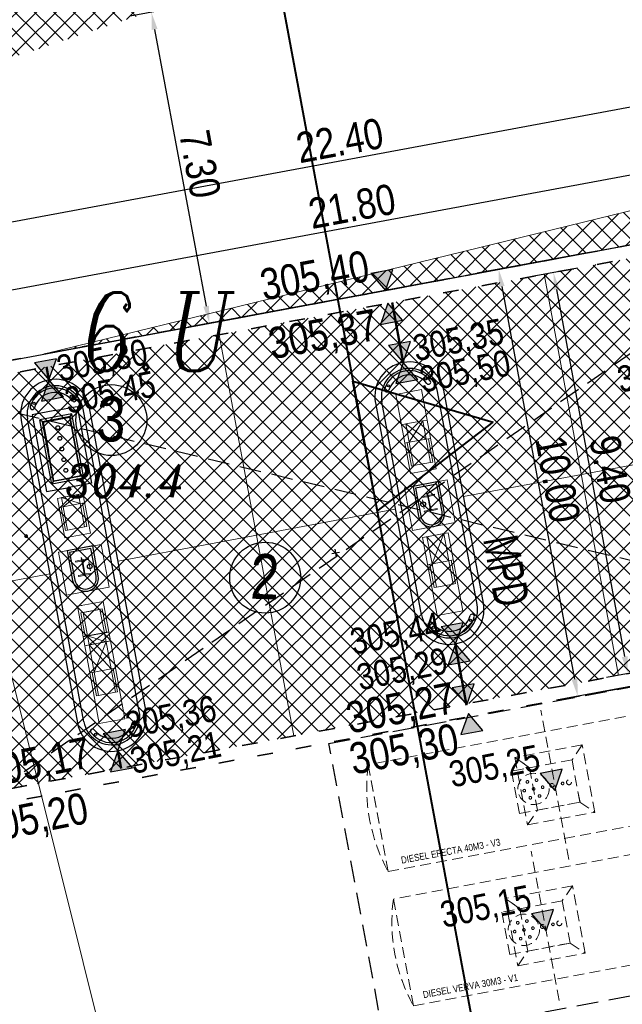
# Model space of a CAD drawing. Extents: x 779 to 3668, y -1329 to 9570.
# Tile 71 of 106: x 2197 to 2211, y -322 to -299. Entities that reach past the tile are written whole.
import ezdxf

# ---------------------------------------------------------------- set-up
doc = ezdxf.new("R2010")
doc.units = 0
for name, pattern in [('ACAD_ISO03W100', [30, 12, -18]), ('CIĄGłA', [0]), ('DASH', [0.75, 0.5, -0.25]), ('DASHDOT', [1, 0.5, -0.25, 0, -0.25]), ('DASHED', [0.75, 0.5, -0.25]), ('HIDDEN', [0.375, 0.25, -0.125]), ('KRESKOWA', [0.75, 0.5, -0.25])]:
    doc.linetypes.add(name, pattern=pattern)
doc.layers.add('-AGP1_zbiorniki', color=7, linetype='DASHED', lineweight=5, true_color=0x000000)
for name, color, linetype, lineweight in [('219-działka ewidencyjna', 7, 'Continuous', 0), ('_a_obiekty', 250, 'Continuous', 30), ('AGP1_OPISY', 7, 'Continuous', 13), ('AX1', 4, 'DASHDOT', 15), ('BK_Beton', 2, 'Continuous', 15), ('kanał technologiczny (linia)', 7, 'Continuous', 0), ('MPZP', 7, 'Continuous', 0), ('opisy', 1, 'Continuous', 20), ('RTPW01', 253, 'Continuous', 0), ('zz-krawObn', 1, 'ACAD_ISO03W100', 35), ('zz-legenda', 7, 'Continuous', 13), ('zz-szczeliny', 84, 'Continuous', 18), ('zz-wymiry', 7, 'Continuous', 18), ('zz-wypełenienie-wjazdy', 202, 'Continuous', 5), ('zz-wypełnienie-chodniki', 142, 'Continuous', 5), ('zz-wypełnienie-drogi', 52, 'Continuous', 5)]:
    doc.layers.add(name, color=color, linetype=linetype, lineweight=lineweight)
for name, color, linetype in [('Kraw', 4, 'Continuous'), ('TB_CIENKA', 5, 'Continuous'), ('TECHNOLOGIA PALIW', 7, 'Continuous'), ('zz-odwodnienie', 5, 'Continuous')]:
    doc.layers.add(name, color=color, linetype=linetype)
doc.styles.add('ARIAL', font='ARIALN.TTF')
doc.styles.get("Standard").update_dxf_attribs({"font": 'arial.ttf'})
doc.styles.add('Style-ITALIC_1250', font='ITALIC_1250.shx')
doc.dimstyles.new('z1do1', dxfattribs={"dimtxt": 0.7, "dimasz": 0.4, "dimexe": 0.5, "dimexo": 0.5, "dimgap": 0.1, "dimtad": 1, "dimrnd": 0.05, "dimzin": 0, "dimdsep": 46, "dimtxsty": 'ARIAL', "dimcen": 0.09, "dimazin": 0, "dimtfac": 1, "dimtofl": 0, "dimtmove": 0, "dimatfit": 3, "dimfxl": 1, "dimtolj": 1, "dimtzin": 0, "dimarcsym": 0})

# ---------------------------------------------------------------- blocks, each defined once
blk = doc.blocks.new('RTPW01')
at = {"layer": 'RTPW01', "linetype": 'Continuous', "lineweight": 13, "true_color": 0x939598}
h = blk.add_hatch(color=252, dxfattribs=at)
edge = h.paths.add_edge_path()
edge.add_arc((0, 0), 0.045, 0, 360)
blk = doc.blocks.new('PZT MDCP podkład')
at = {"layer": '219-działka ewidencyjna', "color": 8, "linetype": 'Continuous', "lineweight": 13, "flags": 128}
blk.add_lwpolyline([(2127.666, 66.856), (2134.696, 38.696)], dxfattribs=at)
at = {"layer": 'MPZP', "color": 8, "linetype": 'Continuous', "lineweight": 40, "flags": 128}
for points in [[(2125.102, 133.755), (2146.578, 18.455), (2153.737, -8.653)], [(2138.846, 59.966), (2138.567, 61.466), (2141.795, 60.515)], [(2138.846, 59.966), (2139.125, 58.466), (2141.795, 60.515)]]:
    blk.add_lwpolyline(points, dxfattribs=at)
at = {"layer": 'RTPW01', "color": 8, "linetype": 'Continuous', "lineweight": 13}
blk.add_blockref('RTPW01', (2131.045, 57.894), dxfattribs=at)
at = {"layer": 'MPZP', "color": 8, "linetype": 'Continuous', "lineweight": 13, "style": 'Style-ITALIC_1250', "width": 0.8}
blk.add_text('6.U', height=1.8, dxfattribs=at).set_placement((2132.318, 61.703))
at = {"layer": 'RTPW01', "color": 8, "linetype": 'Continuous', "lineweight": 13, "style": 'Style-ITALIC_1250', "width": 0.9}
blk.add_text('304.4', height=0.75, dxfattribs=at).set_placement((2131.945, 58.794))
blk = doc.blocks.new('ZBIORNIKI PALIW ODBICIE LUSTRZANE')
at = {"layer": '-AGP1_zbiorniki', "lineweight": 13, "ltscale": 0.5}
for p, q in [((2217.732, -316.15, 0), (2205.544, -318.434, 0)), ((2218.312, -319.246, 0), (2206.124, -321.53, 0)), ((2206.584, -323.987, 0), (2218.772, -321.703, 0))]:
    blk.add_line(p, q, dxfattribs=at)
at = {"layer": '-AGP1_zbiorniki', "lineweight": 5, "ltscale": 0.5}
for p, q in [((2218.192, -318.607, 0), (2217.732, -316.15, 0)), ((2216.801, -316.793), (2215.248, -317.084)), ((2216.801, -316.793), (2216.566, -317.136)), ((2217.092, -318.346), (2216.801, -316.793)), ((2217.092, -318.346), (2216.801, -316.793)), ((2216.566, -317.136), (2215.176, -317.396)), ((2215.591, -317.318), (2215.248, -317.084)), ((2215.248, -317.084), (2215.539, -318.637)), ((2215.248, -317.084), (2215.591, -317.318)), ((2216.566, -317.136), (2215.591, -317.318)), ((2216.749, -318.115), (2216.566, -317.136)), ((2216.749, -318.111), (2216.566, -317.136)), ((2215.176, -317.396), (2215.36, -318.375)), ((2215.591, -317.318), (2215.774, -318.293)), ((2210.471, -317.979), (2208.918, -318.27)), ((2210.471, -317.979), (2210.236, -318.322)), ((2210.762, -319.532), (2210.471, -317.979)), ((2210.762, -319.532), (2210.471, -317.979)), ((2215.36, -318.375), (2216.749, -318.115)), ((2215.774, -318.293), (2216.749, -318.111)), ((2215.774, -318.293), (2216.749, -318.111)), ((2216.749, -318.111), (2217.092, -318.346)), ((2210.236, -318.322), (2208.846, -318.582)), ((2209.261, -318.504), (2208.918, -318.27)), ((2208.918, -318.27), (2209.209, -319.823)), ((2208.918, -318.27), (2209.261, -318.504)), ((2210.236, -318.322), (2209.261, -318.504)), ((2210.42, -319.301), (2210.236, -318.322)), ((2210.419, -319.297), (2210.236, -318.322)), ((2215.539, -318.637), (2215.774, -318.293)), ((2215.539, -318.637), (2217.092, -318.346)), ((2206.004, -320.891, 0), (2205.544, -318.434, 0)), ((2205.544, -318.434, 0), (2206.004, -320.891, 0)), ((2206.004, -320.891, 0), (2218.192, -318.607, 0)), ((2208.846, -318.582), (2209.03, -319.561)), ((2209.261, -318.504), (2209.444, -319.48)), ((2209.03, -319.561), (2210.42, -319.301)), ((2209.444, -319.48), (2210.419, -319.297)), ((2209.444, -319.48), (2210.419, -319.297)), ((2210.419, -319.297), (2210.762, -319.532)), ((2218.772, -321.703, 0), (2218.312, -319.246, 0)), ((2209.209, -319.823), (2209.444, -319.48)), ((2209.209, -319.823), (2210.762, -319.532)), ((2216.539, -320.046, 0), (2214.986, -320.337, 0)), ((2216.539, -320.046, 0), (2216.304, -320.39, 0)), ((2216.83, -321.599, 0), (2216.539, -320.046, 0)), ((2216.83, -321.599, 0), (2216.539, -320.046, 0)), ((2216.304, -320.39, 0), (2214.914, -320.65, 0)), ((2215.329, -320.572, 0), (2214.986, -320.337, 0)), ((2214.986, -320.337, 0), (2215.277, -321.89, 0)), ((2214.986, -320.337, 0), (2215.329, -320.572, 0)), ((2216.304, -320.39, 0), (2215.329, -320.572, 0)), ((2216.487, -321.365, 0), (2216.304, -320.39, 0)), ((2216.487, -321.369, 0), (2216.304, -320.39, 0)), ((2214.914, -320.65, 0), (2215.098, -321.629, 0)), ((2215.329, -320.572, 0), (2215.512, -321.547, 0)), ((2210.248, -321.225, 0), (2208.695, -321.516, 0)), ((2210.248, -321.225, 0), (2210.013, -321.568, 0)), ((2210.539, -322.778, 0), (2210.248, -321.225, 0)), ((2210.539, -322.778, 0), (2210.248, -321.225, 0)), ((2215.512, -321.547, 0), (2216.487, -321.365, 0)), ((2215.512, -321.547, 0), (2216.487, -321.365, 0)), ((2216.487, -321.365, 0), (2216.83, -321.599, 0)), ((2206.584, -323.987, 0), (2206.124, -321.53, 0)), ((2206.124, -321.53, 0), (2206.584, -323.987, 0)), ((2210.013, -321.568, 0), (2208.624, -321.829, 0)), ((2209.038, -321.751, 0), (2208.695, -321.516, 0)), ((2208.695, -321.516, 0), (2208.986, -323.069, 0)), ((2208.695, -321.516, 0), (2209.038, -321.751, 0)), ((2210.013, -321.568, 0), (2209.038, -321.751, 0)), ((2210.196, -322.543, 0), (2210.013, -321.568, 0)), ((2210.197, -322.547, 0), (2210.013, -321.568, 0)), ((2215.098, -321.629, 0), (2216.487, -321.369, 0)), ((2215.277, -321.89, 0), (2215.512, -321.547, 0)), ((2209.038, -321.751, 0), (2209.221, -322.726, 0)), ((2215.277, -321.89, 0), (2216.83, -321.599, 0)), ((2208.624, -321.829, 0), (2208.807, -322.808, 0)), ((2208.807, -322.808, 0), (2210.197, -322.547, 0)), ((2209.221, -322.726, 0), (2210.196, -322.543, 0)), ((2209.221, -322.726, 0), (2210.196, -322.543, 0)), ((2210.196, -322.543, 0), (2210.539, -322.778, 0)), ((2208.986, -323.069, 0), (2209.221, -322.726, 0)), ((2208.986, -323.069, 0), (2210.539, -322.778, 0))]:
    blk.add_line(p, q, dxfattribs=at)
for centre, radius in [((2215.678, -317.807, 0), 0.36), ((2215.538, -317.643, 0), 0.0305), ((2215.75, -317.604, 0), 0.0305), ((2216.104, -317.727, 0), 0.045), ((2216.35, -317.681, 0), 0.03), ((2216.496, -317.653, 0), 0.057), ((2215.467, -317.846, 0), 0.03), ((2215.682, -317.806), 0.0305), ((2215.818, -317.97, 0), 0.0305), ((2215.89, -317.767, 0), 0.03), ((2215.607, -318.009, 0), 0.0305), ((2209.349, -318.993, 0), 0.36), ((2209.209, -318.83, 0), 0.0305), ((2209.42, -318.79, 0), 0.0305), ((2209.774, -318.913, 0), 0.045), ((2210.02, -318.867, 0), 0.03), ((2210.166, -318.839, 0), 0.057), ((2209.137, -319.032, 0), 0.03), ((2209.352, -318.992), 0.0305), ((2209.56, -318.953, 0), 0.03), ((2209.277, -319.196, 0), 0.0305), ((2209.488, -319.156, 0), 0.0305), ((2215.416, -321.061, 0), 0.36), ((2215.276, -320.897, 0), 0.0305), ((2215.488, -320.858, 0), 0.0305), ((2216.088, -320.935, 0), 0.03), ((2216.234, -320.907, 0), 0.057), ((2215.205, -321.1, 0), 0.03), ((2215.416, -321.061, 0), 0.0305), ((2215.628, -321.021, 0), 0.03), ((2215.842, -320.981, 0), 0.045), ((2215.345, -321.263, 0), 0.0305), ((2215.556, -321.224, 0), 0.0305), ((2209.126, -322.239, 0), 0.36), ((2209.197, -322.036, 0), 0.0305), ((2209.944, -322.086, 0), 0.057), ((2208.915, -322.279, 0), 0.03), ((2208.986, -322.076, 0), 0.0305), ((2209.13, -322.239, 0), 0.0305), ((2209.337, -322.2, 0), 0.03), ((2209.552, -322.16, 0), 0.045), ((2209.797, -322.113, 0), 0.03), ((2209.054, -322.442, 0), 0.0305), ((2209.266, -322.403, 0), 0.0305)]:
    blk.add_circle(centre, radius, dxfattribs=at)
at = {"layer": '-AGP1_zbiorniki', "lineweight": 13, "ltscale": 0.5}
for centre, start, end in [((2214.221, -318.08, 0), 352.4336, 28.7936), ((2209.515, -318.961, 0), 172.4339, 208.7932), ((2214.801, -321.176, 0), 352.4336, 28.7936), ((2210.095, -322.058, 0), 172.4339, 208.7932)]:
    blk.add_arc(centre, 4.006, start, end, dxfattribs=at)
at = {"layer": '-AGP1_zbiorniki', "lineweight": 5, "ltscale": 0.5}
for centre in [(2210.033, -318.864, 0), (2208.674, -322.335, 0)]:
    blk.add_arc(centre, 4.006, 352.4337, 28.7935, dxfattribs=at)
at = {"linetype": 'HIDDEN', "lineweight": 5}
for p, q in [((2216.492, -319.435), (2215.847, -315.994)), ((2210.162, -320.621), (2209.518, -317.181)), ((2216.23, -322.689, 0), (2215.585, -319.248, 0)), ((2209.94, -323.867, 0), (2209.295, -320.427, 0))]:
    blk.add_line(p, q, dxfattribs=at)
at = {"linetype": 'KRESKOWA', "elevation": 0}
blk.add_lwpolyline([(2204.638, -317.943), (2218.398, -315.364), (2219.684, -322.245), (2205.923, -324.823)], close=True, dxfattribs=at)
at = {"layer": '-AGP1_zbiorniki', "lineweight": 5, "ltscale": 0.5, "style": 'ARIAL'}
for s, p in [('98 VERVA 20M3 - V4', (2215.828, -318.9, 0.14)), ('DIESEL EFECTA 40M3 - V3', (2206.316, -320.715, 0)), ('95 EFECTA 30M3 - V2', (2216.351, -322.04, 0.14)), ('DIESEL VERVA 30M3 - V1', (2206.82, -323.813, 0))]:
    blk.add_text(s, height=0.16, rotation=10.4956, dxfattribs=at).set_placement(p)
blk = doc.blocks.new('d_rzędna')
at = {"layer": 'zz-odwodnienie'}
blk.add_hatch(color=0, dxfattribs=at).paths.add_polyline_path([(0, 0), (0.258, 0.447), (-0.258, 0.447)])
at = {"layer": 'zz-odwodnienie', "color": 0}
for p, q in [((-0.258, 0.447), (0, 0)), ((0.258, 0.447), (-0.258, 0.447)), ((-0.258, 0.447), (0, 0)), ((0.258, 0.447), (-0.258, 0.447)), ((0, 0), (0.258, 0.447)), ((0, 0), (0.258, 0.447))]:
    blk.add_line(p, q, dxfattribs=at)
blk = doc.blocks.new('*D1445')
at = {"layer": 'Defpoints', "color": 0, "transparency": 16777216}
for p in [(2205.905, -298.068), (2207.239, -305.231), (2201.224, -306.352)]:
    blk.add_point(p, dxfattribs=at)
at = {"layer": 'zz-legenda', "color": 0, "lineweight": -2, "transparency": 16777216}
for p, q in [((2205.414, -298.16), (2199.398, -299.28)), ((2199.963, -299.582), (2201.151, -305.958)), ((2206.748, -305.323), (2200.732, -306.443))]:
    blk.add_line(p, q, dxfattribs=at)
at = {"layer": 'zz-legenda', "color": 0, "transparency": 16777216}
for points in [[(2200.029, -299.57), (2199.897, -299.594), (2199.89, -299.189)], [(2201.216, -305.946), (2201.085, -305.971), (2201.224, -306.352)]]:
    blk.add_solid(points, dxfattribs=at)
at = {"layer": 'zz-legenda', "color": 0, "transparency": 16777216, "insert": (2201.007, -302.686), "char_height": 0.7, "attachment_point": 5, "rotation": 280.5514, "style": 'ARIAL'}
blk.add_mtext('\\A1;7.30', dxfattribs=at)
blk = doc.blocks.new('*D1461')
at = {"layer": 'Defpoints', "color": 0, "transparency": 16777216}
for p in [(2215.306, -302.113), (2215.652, -303.969), (2194.221, -307.961)]:
    blk.add_point(p, dxfattribs=at)
at = {"layer": 'zz-legenda', "color": 0, "lineweight": -2, "transparency": 16777216}
for p, q in [((2215.561, -303.478), (2215.215, -301.622)), ((2194.268, -306.032), (2214.913, -302.186)), ((2194.129, -307.47), (2193.783, -305.614))]:
    blk.add_line(p, q, dxfattribs=at)
at = {"layer": 'zz-legenda', "color": 0, "transparency": 16777216}
for points in [[(2214.901, -302.121), (2214.925, -302.252), (2215.306, -302.113)], [(2194.256, -305.966), (2194.28, -306.097), (2193.875, -306.105)]]:
    blk.add_solid(points, dxfattribs=at)
at = {"layer": 'zz-legenda', "color": 0, "transparency": 16777216, "insert": (2204.507, -303.659), "char_height": 0.7, "attachment_point": 5, "rotation": 10.5511, "style": 'ARIAL'}
blk.add_mtext('\\A1;21.80', dxfattribs=at)
blk = doc.blocks.new('*D1462')
at = {"layer": 'Defpoints', "color": 0, "transparency": 16777216}
for p in [(2215.319, -300.544), (2215.892, -303.619), (2193.871, -307.721)]:
    blk.add_point(p, dxfattribs=at)
at = {"layer": 'zz-legenda', "color": 0, "lineweight": -2, "transparency": 16777216}
for p, q in [((2215.801, -303.128), (2215.228, -300.053)), ((2193.691, -304.573), (2214.926, -300.617)), ((2193.779, -307.23), (2193.206, -304.154))]:
    blk.add_line(p, q, dxfattribs=at)
at = {"layer": 'zz-legenda', "color": 0, "transparency": 16777216}
for points in [[(2214.914, -300.552), (2214.938, -300.683), (2215.319, -300.544)], [(2193.679, -304.507), (2193.703, -304.638), (2193.298, -304.646)]]:
    blk.add_solid(points, dxfattribs=at)
at = {"layer": 'zz-legenda', "color": 0, "transparency": 16777216, "insert": (2204.225, -302.145), "char_height": 0.7, "attachment_point": 5, "rotation": 10.5512, "style": 'ARIAL'}
blk.add_mtext('\\A1;22.40', dxfattribs=at)
blk = doc.blocks.new('*D1476')
at = {"layer": 'Defpoints', "color": 0, "transparency": 16777216}
for p in [(2210.416, -304.639), (2212.437, -314.435), (2209.703, -314.941)]:
    blk.add_point(p, dxfattribs=at)
at = {"layer": 'zz-wymiry', "color": 0, "lineweight": -2, "transparency": 16777216}
for p, q in [((2209.925, -304.73), (2207.39, -305.2)), ((2207.954, -305.502), (2209.63, -314.548)), ((2211.945, -314.526), (2209.211, -315.032))]:
    blk.add_line(p, q, dxfattribs=at)
at = {"layer": 'zz-wymiry', "color": 0, "transparency": 16777216}
for points in [[(2208.02, -305.49), (2207.889, -305.514), (2207.882, -305.109)], [(2209.695, -314.536), (2209.564, -314.56), (2209.703, -314.941)]]:
    blk.add_solid(points, dxfattribs=at)
at = {"layer": 'zz-wymiry', "color": 0, "transparency": 16777216, "insert": (2209.242, -309.942), "char_height": 0.7, "attachment_point": 5, "rotation": 280.4927, "style": 'ARIAL'}
blk.add_mtext('\\A1;10.00', dxfattribs=at)
blk = doc.blocks.new('*D1477')
at = {"layer": 'Defpoints', "color": 0, "transparency": 16777216}
for p in [(2210.189, -304.987), (2211.901, -314.23), (2210.856, -314.423)]:
    blk.add_point(p, dxfattribs=at)
at = {"layer": 'zz-wymiry', "color": 0, "lineweight": -2, "transparency": 16777216}
for p, q in [((2209.697, -305.078), (2208.652, -305.271)), ((2209.217, -305.574), (2210.783, -314.03)), ((2211.409, -314.321), (2210.364, -314.514))]:
    blk.add_line(p, q, dxfattribs=at)
at = {"layer": 'zz-wymiry', "color": 0, "transparency": 16777216}
for points in [[(2209.283, -305.562), (2209.151, -305.586), (2209.144, -305.18)], [(2210.849, -314.018), (2210.718, -314.042), (2210.856, -314.423)]]:
    blk.add_solid(points, dxfattribs=at)
at = {"layer": 'zz-wymiry', "color": 0, "transparency": 16777216, "insert": (2210.45, -309.718), "char_height": 0.7, "attachment_point": 5, "rotation": 280.4927, "style": 'ARIAL'}
blk.add_mtext('\\A1;9.40', dxfattribs=at)
blk = doc.blocks.new('ADBLUE')
at = {"layer": 'BK_Beton', "color": 18, "lineweight": 5, "true_color": 0x000000}
for points in [[(34536, 9758), (33610, 9758), (33610, 9158), (34536, 9158), (34536, 9758)], [(33824, 9652), (33824, 9755)], [(33610, 9257), (33824, 9257), (33824, 9652), (33610, 9652), (33610, 9257)], [(33610, 9652), (33824, 9257)], [(33824, 9652), (33610, 9257)], [(34370, 9704), (33824, 9704)], [(33824, 9652), (34370, 9652), (34370, 9257), (33824, 9257)], [(34370, 9652), (34370, 9704)], [(33824, 9257), (33824, 9155)], [(34370, 9206), (33824, 9206)], [(34370, 9257), (34370, 9206)]]:
    blk.add_lwpolyline(points, dxfattribs=at)
blk = doc.blocks.new('4PROD MPD 8')
at = {"layer": 'BK_Beton', "color": 18, "lineweight": 5, "true_color": 0x000000}
for points in [[(59501, 11319), (57676, 11319), (57676, 11919), (59501, 11919), (59501, 11319)], [(57676, 11816), (57676, 11919)], [(57676, 11816), (58311, 11816), (58311, 11421), (57676, 11421), (57676, 11816)], [(57676, 11421), (58311, 11816)], [(58311, 11421), (57676, 11816)], [(58311, 11816), (58311, 11919)], [(58857, 11867), (58311, 11867)], [(58311, 11421), (58857, 11421), (58857, 11816), (58311, 11816)], [(58857, 11816), (58857, 11867)], [(57676, 11421), (57676, 11319)], [(58311, 11421), (58311, 11319)], [(58857, 11370), (58311, 11370)], [(58857, 11421), (58857, 11370)]]:
    blk.add_lwpolyline(points, dxfattribs=at)
blk = doc.blocks.new('AD BLUE')
blk.add_line((15604, 15807), (15604, 15207))
at = {"layer": 'BK_Beton', "color": 18, "lineweight": 5, "true_color": 0x000000}
for points in [[(16317, 15807), (15391, 15807), (15391, 15207), (16317, 15207), (16317, 15807)], [(15391, 15309), (15604, 15309), (15604, 15704), (15391, 15704), (15391, 15309)], [(15391, 15704), (15604, 15309)], [(15604, 15704), (15391, 15309)], [(16151, 15258), (16151, 15755), (15604, 15755)], [(15604, 15704), (16151, 15704), (16151, 15309), (15604, 15309)], [(16317, 15704), (16317, 15755)], [(16151, 15258), (15604, 15258)]]:
    blk.add_lwpolyline(points, dxfattribs=at)
blk = doc.blocks.new('ADBLUE+ON TIR HELLIX II')
at = {"layer": 'BK_Beton', "color": 18, "lineweight": 5, "true_color": 0x000000}
for points in [[(151729, -3290), (149875, -3290), (149875, -2690), (151729, -2690), (151729, -3290)], [(150587, -2793), (150587, -2690)], [(151017, -2793), (151017, -2690)], [(150587, -2793), (151017, -2793), (151017, -3188), (150587, -3188), (150587, -2793)], [(150587, -3188), (151017, -2793)], [(151017, -3188), (150587, -2793)], [(151563, -2741), (151017, -2741)], [(151017, -3188), (151563, -3188), (151563, -2793), (151017, -2793)], [(151563, -2793), (151563, -2741)], [(150587, -3188), (150587, -3290)], [(151017, -3188), (151017, -3290)], [(151563, -3239), (151017, -3239)], [(151563, -3188), (151563, -3239)]]:
    blk.add_lwpolyline(points, dxfattribs=at)
blk = doc.blocks.new('*D1493')
at = {"layer": 'Defpoints', "color": 0, "transparency": 16777216}
for p in [(2204.133, -311.64), (2220.114, -319.922)]:
    blk.add_point(p, dxfattribs=at)
at = {"layer": 'zz-legenda', "color": 0, "lineweight": -2, "transparency": 16777216}
for p, q in [((2204.149, -311.728), (2204.116, -311.551)), ((2204.044, -311.656), (2204.221, -311.623)), ((2222.221, -321.014), (2220.469, -320.106))]:
    blk.add_line(p, q, dxfattribs=at)
at = {"layer": 'zz-legenda', "color": 0, "transparency": 16777216}
blk.add_solid([(2220.5, -320.047), (2220.439, -320.166), (2220.114, -319.922)], dxfattribs=at)
at = {"layer": 'zz-legenda', "color": 0, "transparency": 16777216, "insert": (2221.733, -320.246), "char_height": 0.7, "attachment_point": 5, "rotation": 332.6039, "style": 'ARIAL'}
blk.add_mtext('\\A1;R18', dxfattribs=at)
blk = doc.blocks.new('*D1497')
at = {"layer": 'Defpoints', "color": 0, "transparency": 16777216}
for p in [(2221.659, -307.537), (2204.133, -311.64), (2224.671, -316.712), (2220.114, -319.922)]:
    blk.add_point(p, dxfattribs=at)
at = {"layer": 'zz-legenda', "color": 0, "lineweight": -2, "transparency": 16777216}
for p, q in [((2222.146, -307.423), (2225.218, -306.704)), ((2220.558, -320.152), (2223.36, -321.604))]:
    blk.add_line(p, q, dxfattribs=at)
blk.add_arc((2204.133, -311.64), 21.155, 333.6873, 12.0911, dxfattribs=at)
at = {"layer": 'zz-legenda', "color": 0, "transparency": 16777216}
for points in [[(2224.754, -307.223), (2224.884, -307.194), (2224.731, -306.818)], [(2223.156, -321.048), (2223.037, -320.987), (2222.916, -321.374)]]:
    blk.add_solid(points, dxfattribs=at)
at = {"layer": 'zz-legenda', "color": 0, "transparency": 16777216, "insert": (2225.579, -314.315), "char_height": 0.7, "attachment_point": 5, "rotation": 262.8892, "style": 'ARIAL'}
blk.add_mtext('\\A1;40.57°', dxfattribs=at)

msp = doc.modelspace()

# ---------------------------------------------------------------- hatches: boundary and pattern name
at = {"layer": 'zz-wypełenienie-wjazdy'}
h = msp.add_hatch(dxfattribs=at)
h.set_pattern_fill('ANSI37', color=256, scale=0.1, style=0)
h.set_pattern_definition([(45, (462.3019, -492.49612), (-0.224506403, 0.224506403), []), (135, (462.3019, -492.49612), (-0.224506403, -0.224506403), [])])
h.paths.add_polyline_path([(2215.652, -303.969), (2194.221, -307.961), (2195.942, -317.202), (2217.373, -313.21)])
at = {"layer": 'zz-wypełnienie-chodniki'}
h = msp.add_hatch(dxfattribs=at)
h.set_pattern_fill('ANSI37', color=256, scale=0.1, style=0)
edge = h.paths.add_edge_path()
edge.add_arc((2213.798, -338.871), 2.633, 240.8317, 270.2907, ccw=False)
edge.add_arc((2214.308, -338.312), 3.373, 200.4117, 237.8983, ccw=False)
edge.add_arc((2368.544, -287.686), 165.704, 197.78063, 198.21758, ccw=False)
edge.add_arc((2214.562, -337.058), 4, 112.3008, 197.8899, ccw=False)
edge.add_line((2213.044, -333.358), (2216.905, -332.05))
edge.add_arc((2211.041, -315.811), 17.265, 289.857, 321.7648)
edge.add_arc((2212.625, -317.085), 15.232, 321.8391, 367.187)
edge.add_line((2227.737, -315.179), (2223.088, -291.385))
edge.add_line((2223.088, -291.385), (2221.238, -285.323))
edge.add_line((2221.238, -285.323), (2217.65, -275.293))
edge.add_line((2217.65, -275.293), (2210.524, -257.217))
edge.add_line((2210.524, -257.217), (2206.575, -247.203))
edge.add_line((2206.575, -247.203), (2206.242, -246.357))
edge.add_arc((2201.59, -248.192), 5.001, 21.5279, 100.5413)
edge.add_line((2200.675, -243.276), (2200.542, -243.3))
edge.add_line((2200.542, -243.3), (2178.547, -247.397))
edge.add_line((2178.547, -247.397), (2187.813, -297.142))
edge.add_line((2187.813, -297.142), (2191.516, -296.452))
edge.add_arc((2191.648, -297.648), 1.203, -19.9619, 96.3072, ccw=False)
edge.add_arc((2192.309, -297.887), 0.5, 317.2271, 339.9615, ccw=False)
edge.add_arc((2197.626, -302.806), 6.744, 137.2271, 184.4632)
edge.add_line((2190.903, -303.331), (2191.261, -305.647))
edge.add_line((2191.261, -305.647), (2192.319, -311.358))
edge.add_line((2192.319, -311.358), (2193.162, -315.902))
edge.add_line((2193.162, -315.902), (2195.318, -325.837))
edge.add_arc((2210.401, -321.909), 15.586, 194.5951, 204.2785)
edge.add_arc((2203.598, -324.846), 8.178, 205.1212, 225.4637)
edge.add_line((2197.862, -330.675), (2200.293, -333.092))
edge.add_arc((2194.588, -338.265), 7.702, 27.1145, 42.1999, ccw=False)
edge.add_line((2201.443, -334.755), (2202.535, -337.305))
edge.add_arc((2196.295, -339.134), 6.503, -2.9609, 16.3405, ccw=False)
edge.add_arc((2184.659, -337.354), 18.253, 344.7004, 353.3418, ccw=False)
edge.add_line((2202.265, -342.17), (2201.975, -343.22))
edge.add_arc((2192.413, -339.706), 10.187, 310.1754, 339.8225, ccw=False)
edge.add_line((2198.985, -347.49), (2198.507, -347.682))
edge.add_arc((2192.413, -339.706), 10.037, 307.382, 339.7888)
edge.add_arc((2172.677, -334.532), 30.409, 343.4897, 347.8328)
edge.add_arc((2184.654, -337.353), 18.108, 348.5707, 353.3645)
edge.add_arc((2196.212, -339.143), 6.436, 357.3081, 376.0488)
edge.add_line((2202.397, -337.364), (2201.307, -334.819))
edge.add_arc((2198.581, -335.504), 2.812, 14.1144, 55.2095)
edge.add_line((2200.185, -333.195), (2197.757, -330.782))
edge.add_arc((2203.598, -324.846), 8.328, 205.1136, 225.4611, ccw=False)
edge.add_arc((2210.401, -321.909), 15.736, 194.5839, 204.2825, ccw=False)
edge.add_line((2195.172, -325.872), (2193.015, -315.931))
edge.add_line((2193.015, -315.931), (2192.139, -311.239))
edge.add_line((2192.139, -311.239), (2189.469, -311.736))
edge.add_line((2189.469, -311.736), (2188.434, -306.334))
edge.add_line((2188.434, -306.334), (2191.142, -305.83))
edge.add_line((2191.142, -305.83), (2190.754, -303.349))
edge.add_arc((2197.626, -302.806), 6.894, 137.4766, 184.5106, ccw=False)
edge.add_arc((2192.177, -297.809), 0.5, 317.4766, 342.905)
edge.add_arc((2191.651, -297.647), 1.05, 342.905, 381.532)
edge.add_line((2192.628, -297.262), (2185.882, -298.518))
edge.add_line((2185.882, -298.518), (2183.725, -286.938))
edge.add_line((2183.725, -286.938), (2184.856, -286.727))
edge.add_line((2184.856, -286.727), (2177.536, -247.433))
edge.add_line((2177.536, -247.433), (2178.519, -247.25))
edge.add_line((2178.519, -247.25), (2200.529, -243.15))
edge.add_line((2200.529, -243.15), (2200.649, -243.128))
edge.add_arc((2201.59, -248.191), 5.151, 21.5199, 100.5252, ccw=False)
edge.add_line((2206.381, -246.302), (2206.71, -247.137))
edge.add_line((2206.71, -247.137), (2210.67, -257.181))
edge.add_line((2210.67, -257.181), (2214.426, -266.706))
edge.add_line((2214.426, -266.706), (2215.04, -266.464))
edge.add_line((2215.04, -266.464), (2215.649, -268.008))
edge.add_line((2215.649, -268.008), (2215.035, -268.25))
edge.add_line((2215.035, -268.25), (2217.79, -275.238))
edge.add_line((2217.79, -275.238), (2221.381, -285.279))
edge.add_line((2221.381, -285.279), (2223.235, -291.356))
edge.add_line((2223.235, -291.356), (2227.886, -315.161))
edge.add_arc((2212.625, -317.085), 15.382, -38.1613, 7.187, ccw=False)
edge.add_arc((2211.041, -315.811), 17.415, 289.8521, 321.7651, ccw=False)
edge.add_line((2216.955, -332.191), (2213.092, -333.5))
edge.add_arc((2214.529, -337.043), 3.823, 112.068, 198.2671)
edge.add_line((2210.898, -338.241), (2211.287, -339.437))
edge.add_arc((2213.748, -338.622), 2.593, 198.3194, 219.5312)
edge.add_arc((2213.798, -338.871), 2.483, 214.3489, 282.1486)
edge.add_line((2214.321, -341.298), (2213.812, -341.504))
at = {"layer": 'zz-wypełnienie-drogi'}
h = msp.add_hatch(dxfattribs=at)
h.set_pattern_fill('ANSI37', color=256, scale=0.1, style=0)
h.set_pattern_definition([(45, (462.90808, -495.64828), (-0.224506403, 0.224506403), []), (135, (462.90808, -495.64828), (-0.224506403, -0.224506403), [])])
edge = h.paths.add_edge_path()
edge.add_line((2217.65, -275.293), (2212.637, -262.578))
edge.add_line((2212.637, -262.578), (2207.924, -264.257))
edge.add_arc((2206.808, -264.697), 1.2, 280.5381, 381.5178, ccw=False)
edge.add_line((2207.028, -265.877), (2202.553, -266.709))
edge.add_arc((2202.333, -265.529), 1.2, 190.5381, 280.5381, ccw=False)
edge.add_line((2201.154, -265.749), (2201.099, -265.454))
edge.add_line((2201.099, -265.454), (2198.149, -266.003))
edge.add_line((2198.149, -266.003), (2198.204, -266.298))
edge.add_arc((2197.024, -266.517), 1.2, 280.5381, 370.5381, ccw=False)
edge.add_line((2197.244, -267.697), (2196.788, -267.782))
edge.add_arc((2196.568, -266.602), 1.2, 190.5514, 280.5381, ccw=False)
edge.add_line((2195.389, -266.822), (2187.647, -268.948))
edge.add_line((2187.647, -268.948), (2193.04, -297.868))
edge.add_line((2193.04, -297.868), (2191.306, -300.053))
edge.add_line((2191.306, -300.053), (2190.915, -302.146))
edge.add_line((2190.915, -302.146), (2201.994, -298.467))
edge.add_line((2201.994, -298.467), (2198.629, -281.041))
edge.add_line((2198.629, -281.041), (2198.084, -278.119))
edge.add_line((2198.084, -278.119), (2198.411, -276.736))
edge.add_line((2198.411, -276.736), (2199.235, -275.802))
edge.add_line((2199.235, -275.802), (2199.897, -275.679))
edge.add_line((2199.897, -275.679), (2210.415, -273.774))
edge.add_line((2210.415, -273.774), (2211.243, -274.026))
edge.add_line((2211.243, -274.026), (2211.798, -274.416))
edge.add_line((2211.798, -274.416), (2212.332, -275.25))
edge.add_line((2212.332, -275.25), (2215.881, -294.182))
edge.add_line((2215.881, -294.182), (2215.957, -294.592))
edge.add_line((2215.957, -294.592), (2224.339, -297.789))
edge.add_line((2224.339, -297.789), (2223.088, -291.385))
edge.add_line((2223.088, -291.385), (2221.238, -285.323))
edge.add_line((2221.238, -285.323), (2217.65, -275.293))
at = {"layer": 'zz-wypełnienie-drogi', "linetype": 'CIĄGłA'}
h = msp.add_hatch(dxfattribs=at)
h.set_pattern_fill('ANSI37', color=256, scale=0.1, style=0)
h.paths.add_polyline_path([(2220.881, -318.969), (2220.171, -319.921), (2219.949, -320.183), (2219.681, -320.203), (2219.461, -320.041), (2219.372, -318.871), (2219.258, -316.753), (2218.922, -313.372), (2217.118, -303.495), (2217.409, -302.6), (2218.062, -302.014), (2197.469, -307.051), (2215.892, -303.619), (2217.724, -313.457), (2211.475, -314.621), (2212.649, -333.546), (2216.844, -332.07)])

# ---------------------------------------------------------------- linework, layer by layer
at = {"color": 18, "ltscale": 2, "true_color": 0x000000}
msp.add_line((2193.871, -307.721), (2215.892, -303.619), dxfattribs=at)
at = {"color": 18, "linetype": 'DASHED', "true_color": 0x000000}
for p, q in [((2215.892, -303.619), (2195.702, -317.552)), ((2217.723, -313.45), (2193.871, -307.721))]:
    msp.add_line(p, q, dxfattribs=at)
at = {"color": 18, "lineweight": 25, "true_color": 0x000000}
for p, q in [((2207.385, -312.829), (2206.471, -307.922)), ((2206.107, -313.067), (2205.193, -308.16)), ((2199.61, -315.292), (2198.317, -308.322, 0)), ((2198.332, -315.53), (2197.039, -308.56, 0)), ((2206.314, -310.63), (2206.245, -310.262)), ((2198.351, -312.114), (2198.282, -311.746))]:
    msp.add_line(p, q, dxfattribs=at)
at = {"color": 0, "extrusion": (3.81537e-09, -2.04839e-08, 1)}
for p, q in [((2198.06, -308.44, 0), (2197.321, -308.578, 0)), ((2197.414, -309.077, 0), (2197.321, -308.578, 0)), ((2197.394, -308.628, 0), (2197.321, -308.578, 0)), ((2198.018, -308.501, 0), (2197.381, -308.619, 0)), ((2197.637, -309.994, 0), (2197.381, -308.619, 0)), ((2198.013, -308.508, 0), (2197.389, -308.625, 0)), ((2197.643, -309.986, 0), (2197.389, -308.625, 0)), ((2197.394, -308.628, 0), (2198.01, -308.513, 0)), ((2197.394, -308.628, 0), (2197.52, -309.304, 0)), ((2198.01, -308.513, 0), (2198.06, -308.44, 0)), ((2198.262, -309.866, 0), (2198.01, -308.513, 0)), ((2198.267, -309.87, 0), (2198.013, -308.508, 0)), ((2198.274, -309.875, 0), (2198.018, -308.501, 0)), ((2198.335, -309.917, 0), (2198.06, -308.44, 0)), ((2197.596, -310.054, 0), (2197.414, -309.077, 0)), ((2197.646, -309.981, 0), (2197.52, -309.304, 0)), ((2198.335, -309.917, 0), (2197.596, -310.054, 0)), ((2197.596, -310.054, 0), (2197.646, -309.981, 0)), ((2198.274, -309.875, 0), (2197.637, -309.994, 0)), ((2198.267, -309.87, 0), (2197.643, -309.986, 0)), ((2197.646, -309.981, 0), (2197.954, -309.924, 0)), ((2198.262, -309.866, 0), (2197.954, -309.924, 0)), ((2198.335, -309.917, 0), (2198.262, -309.866, 0))]:
    msp.add_line(p, q, dxfattribs=at)
at = {"color": 18, "lineweight": 20, "true_color": 0x000000}
for p, q in [((2206.403, -310.29), (2206.108, -310.345)), ((2206.108, -310.345), (2206.112, -310.367)), ((2206.112, -310.367), (2206.227, -310.345)), ((2206.256, -310.317), (2206.321, -310.671)), ((2206.258, -310.367), (2206.306, -310.624)), ((2206.319, -310.621), (2206.271, -310.365)), ((2206.292, -310.333), (2206.407, -310.312)), ((2206.407, -310.312), (2206.403, -310.29)), ((2206.285, -310.655), (2206.17, -310.676)), ((2206.17, -310.676), (2206.174, -310.699)), ((2206.174, -310.699), (2206.469, -310.644)), ((2206.465, -310.621), (2206.35, -310.643)), ((2206.469, -310.644), (2206.465, -310.621)), ((2198.44, -311.773), (2198.145, -311.828)), ((2198.145, -311.828), (2198.149, -311.85)), ((2198.149, -311.85), (2198.264, -311.829)), ((2198.292, -311.8), (2198.358, -312.154)), ((2198.329, -311.816), (2198.444, -311.795)), ((2198.444, -311.795), (2198.44, -311.773)), ((2198.295, -311.85), (2198.343, -312.107)), ((2198.355, -312.105), (2198.307, -311.848)), ((2198.321, -312.138), (2198.207, -312.16)), ((2198.207, -312.16), (2198.211, -312.182)), ((2198.211, -312.182), (2198.506, -312.127)), ((2198.501, -312.105), (2198.387, -312.126)), ((2198.506, -312.127), (2198.501, -312.105))]:
    msp.add_line(p, q, dxfattribs=at)
at = {"color": 18, "true_color": 0x000000}
for p, q in [((2206.321, -310.671), (2206.256, -310.317)), ((2198.358, -312.154), (2198.292, -311.8))]:
    msp.add_line(p, q, dxfattribs=at)
at = {"color": 0, "extrusion": (3.81537e-09, -2.04839e-08, 1), "elevation": 0}
for points in [[(2197.663, -308.362), (2197.147, -308.459), (2197.477, -310.228), (2197.993, -310.132)], [(2197.663, -308.362), (2198.179, -308.266), (2198.509, -310.036), (2197.993, -310.132)]]:
    msp.add_lwpolyline(points, dxfattribs=at)
at = {"color": 18, "linetype": 'ACAD_ISO03W100', "lineweight": 5, "ltscale": 15, "true_color": 0x000000}
for points in [[(2206.698, -309.96), (2205.715, -310.143), (2205.898, -311.126), (2206.881, -310.943)], [(2198.917, -312.427), (2197.934, -312.61), (2197.751, -311.627), (2198.734, -311.444)]]:
    msp.add_lwpolyline(points, close=True, dxfattribs=at)
at = {"color": 0, "extrusion": (3.81537e-09, -2.04839e-08, 1)}
for centre in [(2197.736, -308.756, 0), (2197.782, -309.001, 0), (2197.828, -309.247, 0), (2197.874, -309.493, 0), (2197.919, -309.739, 0)]:
    msp.add_circle(centre, 0.0444, dxfattribs=at)
at = {"color": 18, "lineweight": 25, "true_color": 0x000000}
for centre in [(2206.145, -310.521), (2198.469, -311.951)]:
    msp.add_circle(centre, 0.055, dxfattribs=at)
for centre, start, end in [((2205.832, -308.041), 10.5524, 190.5524), ((2197.678, -308.441, 0), 10.5524, 190.5524), ((2206.746, -312.948, 0), 190.5498, 10.5498), ((2198.971, -315.411), 190.5498, 10.5498)]:
    msp.add_arc(centre, 0.65, start, end, dxfattribs=at)
at = {"color": 18, "lineweight": 20, "true_color": 0x000000}
for centre, start, end in [((2206.232, -310.372), 10.5498, 100.5498), ((2206.297, -310.36), 100.5498, 190.5498), ((2206.28, -310.628), 280.5498, 10.5498), ((2206.345, -310.616), 190.5498, 280.5498), ((2198.269, -311.855), 10.5498, 100.5498), ((2198.334, -311.843), 100.5498, 190.5498), ((2198.316, -312.112), 280.5498, 10.5498), ((2198.382, -312.1), 190.5498, 280.5498)]:
    msp.add_arc(centre, 0.027, start, end, dxfattribs=at)
at = {"layer": '_a_obiekty', "color": 18, "linetype": 'Continuous', "true_color": 0x000000}
for p, q in [((2206.501, -309.997), (2205.911, -310.107)), ((2206.629, -310.685), (2206.501, -309.997)), ((2205.911, -310.107), (2206.039, -310.795)), ((2206.461, -310.055), (2205.969, -310.147)), ((2205.969, -310.147), (2206.089, -310.786)), ((2206.58, -310.694), (2206.461, -310.055)), ((2198.537, -311.48), (2197.948, -311.59)), ((2197.948, -311.59), (2198.076, -312.278)), ((2198.497, -311.538), (2198.006, -311.63)), ((2198.617, -312.177), (2198.497, -311.538)), ((2198.666, -312.168), (2198.537, -311.48)), ((2198.006, -311.63), (2198.125, -312.269))]:
    msp.add_line(p, q, dxfattribs=at)
at = {"layer": '_a_obiekty', "color": 251, "linetype": 'DASH', "lineweight": 5, "ltscale": 3, "true_color": 0x636466, "elevation": 0}
msp.add_lwpolyline([(2167.885, -314.03), (2168.396, -316.775, 0.414214), (2203.372, -340.788), (2203.962, -340.678, 0.414214), (2227.975, -305.702), (2227.465, -302.957, 0.414214), (2192.489, -278.944), (2191.899, -279.053, 0.414214)], format="xyb", close=True, dxfattribs=at)
at = {"layer": '_a_obiekty', "color": 18, "linetype": 'Continuous', "true_color": 0x000000}
for centre in [(2206.199, -307.634), (2205.343, -307.793), (2197.186, -308.194, 0), (2198.042, -308.035, 0), (2207.235, -313.195, 0), (2206.378, -313.355, 0), (2199.46, -315.658), (2198.604, -315.818)]:
    msp.add_circle(centre, 0.025, dxfattribs=at)
for centre, radius, start, end in [((2205.832, -308.041), 0.6, 37.2497, 163.2541), ((2205.832, -308.041), 0.5, 36.9228, 162.9273), ((2206.268, -307.706), 0.0502, 223.7959, 33.9707), ((2197.675, -308.442, 0), 0.6, 37.2497, 163.2541), ((2197.675, -308.442, 0), 0.5, 36.9228, 162.9273), ((2205.304, -307.885), 0.0502, 159.9752, 349.8003), ((2198.111, -308.107, 0), 0.0502, 223.7959, 33.9707), ((2197.147, -308.286, 0), 0.0502, 159.9752, 349.8003), ((2206.334, -310.74), 0.3, 190.5894, 10.5894), ((2206.334, -310.74), 0.25, 190.5894, 10.5894), ((2198.371, -312.223), 0.3, 190.5894, 10.5894), ((2198.371, -312.223), 0.25, 190.5894, 10.5894), ((2206.746, -312.948, 0), 0.6, 217.8481, 343.8526), ((2206.746, -312.948, 0), 0.5, 218.175, 344.1794), ((2207.273, -313.103, 0), 0.0502, 347.1315, 157.3063), ((2206.31, -313.283, 0), 0.0502, 31.3019, 221.1271), ((2198.971, -315.411), 0.6, 217.8481, 343.8526), ((2198.971, -315.411), 0.5, 218.175, 344.1794), ((2199.498, -315.567), 0.0502, 347.1315, 157.3063), ((2198.535, -315.746), 0.0502, 31.3019, 221.1271)]:
    msp.add_arc(centre, radius, start, end, dxfattribs=at)
at = {"layer": 'AGP1_OPISY', "linetype": 'Continuous', "lineweight": 30}
for centre in [(2198.968, -308.581), (2202.508, -312.211)]:
    msp.add_circle(centre, 0.817, dxfattribs=at)
at = {"layer": 'AX1', "color": 18, "true_color": 0x000000}
for p, q in [((2206.164, -310.622), (2206.126, -310.42)), ((2198.488, -312.052), (2198.45, -311.849))]:
    msp.add_line(p, q, dxfattribs=at)
at = {"layer": 'Kraw', "color": 18, "lineweight": 30, "true_color": 0x000000}
for p, q in [((2207.532, -312.801), (2206.618, -307.894)), ((2205.045, -308.187), (2205.959, -313.094)), ((2199.757, -315.264), (2198.464, -308.295, 0)), ((2196.891, -308.588, 0), (2198.184, -315.557))]:
    msp.add_line(p, q, dxfattribs=at)
for centre, start, end in [((2205.831, -308.041), 10.5511, 190.5511), ((2197.678, -308.441, 0), 10.5511, 190.5511), ((2206.745, -312.948, 0), 190.5511, 10.5511), ((2198.971, -315.411), 190.5511, 10.5511)]:
    msp.add_arc(centre, 0.8, start, end, dxfattribs=at)
at = {"layer": 'TB_CIENKA', "color": 18, "lineweight": 20, "true_color": 0x000000}
for p, q in [((2206.256, -310.317), (2206.322, -310.671)), ((2198.292, -311.8), (2198.358, -312.154))]:
    msp.add_line(p, q, dxfattribs=at)
at = {"layer": 'zz-krawObn', "ltscale": 0.03}
for points in [[(2193.871, -307.721), (2215.892, -303.619), (2217.723, -313.45), (2195.702, -317.552)], [(2194.221, -307.961), (2215.652, -303.969), (2217.373, -313.21), (2195.942, -317.202)]]:
    msp.add_lwpolyline(points, close=True, dxfattribs=at)
at = {"layer": 'zz-legenda'}
for p, q in [((2204.149, -311.728), (2204.116, -311.551)), ((2204.044, -311.656), (2204.221, -311.623))]:
    msp.add_line(p, q, dxfattribs=at)
at = {"layer": 'zz-szczeliny'}
for p, q in [((2208.93, -305.22), (2210.642, -314.463)), ((2203.171, -315.856), (2201.45, -306.615)), ((2207.074, -310.341), (2212.496, -309.328)), ((2199.12, -311.827), (2205.5, -310.635)), ((2195.081, -312.582), (2197.55, -312.12))]:
    msp.add_line(p, q, dxfattribs=at)
at = {"layer": 'zz-szczeliny', "lineweight": 50}
for p, q in [((2205.685, -307.254), (2205.428, -305.872)), ((2197.531, -307.655, 0), (2197.476, -307.358, 0)), ((2207.144, -315.149, 0), (2206.881, -313.736, 0)), ((2199.194, -316.609), (2199.117, -316.197))]:
    msp.add_line(p, q, dxfattribs=at)
at = {"layer": 'zz-wypełnienie-drogi'}
msp.add_lwpolyline([(2212.649, -333.546), (2211.475, -314.621), (2217.724, -313.457), (2215.892, -303.619), (2197.469, -307.051), (2218.062, -302.014), (2217.409, -302.6), (2217.118, -303.495), (2218.922, -313.372), (2219.258, -316.753), (2219.372, -318.871), (2219.461, -320.041), (2219.681, -320.203), (2219.949, -320.183), (2220.171, -319.921), (2220.881, -318.969), (2216.844, -332.07)], close=True, dxfattribs=at)

# ---------------------------------------------------------------- block references
for name, p, xscale, yscale, zscale, rotation in [('ADBLUE', (2182.566, -279.02), 0.001000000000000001, 0.001000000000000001, 0.001000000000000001, 280.5511158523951), ('AD BLUE', (2216.713, -326.015), 0.001000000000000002, 0.001000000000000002, 0.001000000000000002, 100.5511158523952)]:
    msp.add_blockref(name, p, dxfattribs=dict(xscale=xscale, yscale=yscale, zscale=zscale, rotation=rotation))
at = {"layer": 'BK_Beton', "color": 18, "lineweight": 5, "true_color": 0x000000, "xscale": 0.001, "yscale": 0.001, "zscale": 0.001, "rotation": 280.5511158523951}
msp.add_blockref('ADBLUE+ON TIR HELLIX II', (2181.307, -160.046), dxfattribs=at)
at = {"layer": 'BK_Beton', "color": 18, "lineweight": 0, "true_color": 0x000000}
for p, xscale, yscale, zscale, rotation in [((2207.287, -252.404), -0.001000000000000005, 0.001000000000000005, 0.001000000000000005, 100.5511158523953), ((2176.667, -259.151), 0.001, 0.001, 0.001, 280.5511158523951)]:
    msp.add_blockref('4PROD MPD 8', p, dxfattribs=dict(at, xscale=xscale, yscale=yscale, zscale=zscale, rotation=rotation))
at = {"layer": 'kanał technologiczny (linia)', "color": 18, "linetype": 'CIĄGłA', "lineweight": 5, "true_color": 0x000000}
msp.add_blockref('PZT MDCP podkład', (65.959, -369.147), dxfattribs=at)
at = {"layer": 'TECHNOLOGIA PALIW', "linetype": 'CIĄGłA'}
msp.add_blockref('ZBIORNIKI PALIW ODBICIE LUSTRZANE', (-0.665, 1.916, 0), dxfattribs=at)
at = {"layer": 'zz-odwodnienie', "linetype": 'CIĄGłA'}
for p, rotation in [((2205.278, -305.596), 10.5511158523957), ((2205.333, -305.891), 190.5511159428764)]:
    msp.add_blockref('d_rzędna', p, dxfattribs=dict(at, rotation=rotation))
at = {"layer": 'zz-odwodnienie'}
for p, rotation in [((2205.685, -307.254), 10.55144993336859), ((2197.531, -307.655, 0), 10.55144993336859), ((2205.685, -307.254), 190.5514499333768), ((2197.531, -307.655, 0), 190.5514499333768), ((2206.892, -313.734, 0), 10.55144993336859), ((2206.892, -313.734, 0), 190.5514499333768), ((2207.15, -315.141, 0), 10.55144993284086), ((2207.186, -315.337, 0), 190.5514499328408), ((2199.117, -316.197), 10.55144993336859), ((2199.117, -316.197), 190.5514499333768), ((2209.175, -317.112, 0), 10.55144993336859), ((2208.973, -320.343), 10.55144993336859)]:
    msp.add_blockref('d_rzędna', p, dxfattribs=dict(at, rotation=rotation))

# ---------------------------------------------------------------- texts
at = {"layer": 'AGP1_OPISY', "linetype": 'Continuous', "lineweight": 30, "char_height": 1.037, "width": 0.84164, "attachment_point": 1, "rotation": 358.0606, "style": 'ARIAL'}
for s, insert in [('3', (2198.65, -308.026)), ('2', (2202.19, -311.657))]:
    msp.add_mtext(s, dxfattribs=dict(at, insert=insert))
at = {"layer": 'opisy', "color": 18, "true_color": 0x000000, "style": 'ARIAL', "width": 0.8}
msp.add_text('MPD', height=0.8, rotation=280.3123, dxfattribs=at).set_placement((2207.521, -311.322))
at = {"layer": 'zz-odwodnienie', "width": 4.62727, "attachment_point": 1}
for s, insert, char_height, rotation in [('{\\fArial Narrow|b0|i0|c238|p34;305,40}', (2202.34, -305.122), 0.72, 10.5514), ('{\\fArial Narrow|b0|i0|c238|p34;305,37}', (2202.534, -306.474), 0.72, 10.5514), ('{\\fArial Narrow|b0|i0|c238|p34;305,35}', (2205.863, -306.639, 0), 0.6, 11.2031), ('{\\fArial Narrow|b0|i0|c238|p34;305,30}', (2197.663, -307.107, 0), 0.6, 11.2031), ('{\\fArial Narrow|b0|i0|c238|p34;305,50}', (2206.018, -307.36, 0), 0.6, 11.2031), ('{\\fArial Narrow|b0|i0|c238|p34;305,27}', (2210.567, -307.36, 0), 0.6, 11.2031), ('{\\fArial Narrow|b0|i0|c238|p34;305,45}', (2197.85, -307.845, 0), 0.6, 11.2031), ('{\\fArial Narrow|b0|i0|c238|p34;305,27}', (2194.165, -308.417), 0.72, 10.5514), ('{\\fArial Narrow|b0|i0|c238|p34;305,44}', (2204.418, -313.401), 0.6, 11.2031), ('{\\fArial Narrow|b0|i0|c238|p34;305,29}', (2204.57, -314.22), 0.6, 11.2031), ('{\\fArial Narrow|b0|i0|c238|p34;305,27}', (2204.317, -315.097, 0), 0.72, 11.2031), ('{\\fArial Narrow|b0|i0|c238|p34;305,36}', (2199.248, -315.318, 0), 0.6, 11.2031), ('{\\fArial Narrow|b0|i0|c238|p34;305,21}', (2199.356, -316.143, 0), 0.6, 11.2031), ('{\\fArial Narrow|b0|i0|c238|p34;305,30}', (2204.396, -316.044, 0), 0.72, 11.2031), ('{\\fArial Narrow|b0|i0|c238|p34;305,17}', (2195.923, -316.354, 0), 0.72, 11.2031), ('{\\fArial Narrow|b0|i0|c238|p34;305,25}', (2206.695, -316.457, 0), 0.6, 11.2031), ('{\\fArial Narrow|b0|i0|c238|p34;305,20}', (2195.867, -317.637, 0), 0.72, 11.2031), ('{\\fArial Narrow|b0|i0|c238|p34;305,15}', (2206.493, -319.688, 0), 0.6, 11.2031)]:
    msp.add_mtext(s, dxfattribs=dict(at, insert=insert, char_height=char_height, rotation=rotation))

# ---------------------------------------------------------------- dimensions: what is measured, and where the dimension line sits
at = {"layer": 'zz-legenda'}
for p1, p2, distance, picture, middle in [((2205.905, -298.068), (2207.239, -305.231), -6.119, '*D1445', (2201.007, -302.686)), ((2193.871, -307.721), (2215.892, -303.619), 3.128, '*D1462', (2204.225, -302.145)), ((2194.221, -307.961), (2215.652, -303.969), 1.888, '*D1461', (2204.507, -303.659))]:
    dim = msp.add_aligned_dim(p1=p1, p2=p2, distance=distance, dimstyle='z1do1', dxfattribs=at)
    dim.commit()
    dim.dimension.update_dxf_attribs({"geometry": picture, "text_midpoint": middle})
dim = msp.add_angular_dim_3p(base=(2224.671, -316.712), center=(2204.133, -311.64), p1=(2220.114, -319.922), p2=(2221.659, -307.537), dimstyle='z1do1', dxfattribs=at)
dim.commit()
dim.dimension.update_dxf_attribs({"geometry": '*D1497', "text_midpoint": (2225.579, -314.315)})
dim = msp.add_radius_dim(center=(2204.133, -311.64), mpoint=(2220.114, -319.922), dimstyle='z1do1', override={"dimdec": 0}, dxfattribs=at)
dim.commit()
dim.dimension.update_dxf_attribs({"geometry": '*D1493', "text_midpoint": (2221.733, -320.246)})
at = {"layer": 'zz-wymiry'}
for base, p1, p2, picture, middle in [((2209.703, -314.941), (2210.416, -304.639), (2212.437, -314.435), '*D1476', (2209.242, -309.942)), ((2210.856, -314.423), (2210.189, -304.987), (2211.901, -314.23), '*D1477', (2210.45, -309.718))]:
    dim = msp.add_linear_dim(base=base, p1=p1, p2=p2, angle=280.4927, dimstyle='z1do1', dxfattribs=at)
    dim.commit()
    dim.dimension.update_dxf_attribs({"geometry": picture, "text_midpoint": middle})

doc.saveas('drawing.dxf')
